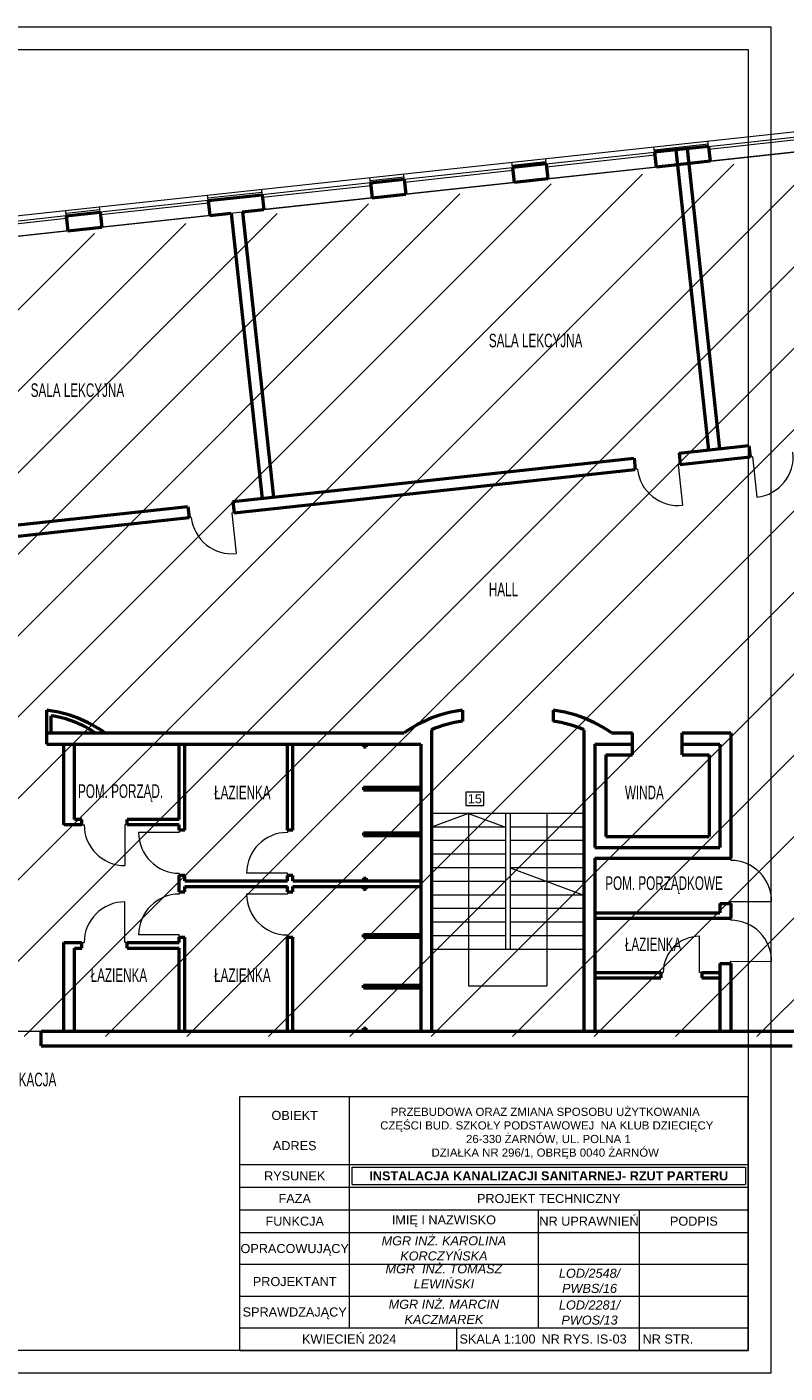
# Model space of a CAD drawing. Header units: millimetres. Extents: x 168402 to 202341, y 205146 to 229271.
# Tile 20 of 56: x 175147 to 176819, y 210276 to 213246. Entities that reach past the tile are written whole.
import ezdxf

# ---------------------------------------------------------------- set-up
doc = ezdxf.new("R2010")
doc.units = ezdxf.units.MM
doc.layers.get('0').update_dxf_attribs({"lineweight": 0})
for name, color, linetype, lineweight in [('linia - gruba - projektowana', 170, 'Continuous', 50), ('linia - kreskowanie', 9, 'Continuous', 5), ('LINIA CIENKA', 7, 'Continuous', 13), ('LINIA KRESKOWANIE', 9, 'Continuous', 5), ('OPISY', 251, 'Continuous', 9)]:
    doc.layers.add(name, color=color, linetype=linetype, lineweight=lineweight)
doc.styles.add('simplex', font='arial.ttf')
doc.styles.get("Standard").update_dxf_attribs({"font": 'ARIALN.TTF', "width": 0.75})
doc.linetypes.add('GRADZINOWANIE', pattern='A,0.00254,-2.54,[134,ltypeshp.shx,S=2.54,R=0,X=-2.54,Y=0],-5.08,[134,ltypeshp.shx,S=2.54,R=180,X=2.54,Y=0],-2.54', length=10.16254)

# ---------------------------------------------------------------- blocks, each defined once
blk = doc.blocks.new('G$C2A3AD980')
at = {"layer": 'linia - kreskowanie'}
h = blk.add_hatch(dxfattribs=at)
h.set_pattern_fill('ANSI31', color=252, scale=40)
h.set_pattern_definition([(45, (-137908.59, -188419.79), (-89.80256, 89.80256), [])])
h.paths.add_polyline_path([(4304.4, 1502.9), (4311.5, 1528.8), (4535.2, 1553.1), (4434.7, 2480.6), (1507.4, 2163.5), (1575.5, 1534.2), (1712.2, 1549), (1712.2, 1321.5), (1712.2, 1120.9), (1822, 1120.9), (1822, 462.9), (4539.8, 462.9), (4539.8, 1095.9), (4304.9, 1095.9)])
at = {"layer": 'linia - gruba - projektowana', "color": 252}
for p, q in [((3447.3, 2419), (3400.1, 2413.9)), ((3400.1, 2413.9), (3403.6, 2381)), ((3519.4, 2426.8), (3447.3, 2419)), ((3447.3, 2419), (3519, 1756.9)), ((3472.1, 2421.7), (3543.9, 1759.6)), ((3519.4, 2426.8), (3522.9, 2393.9)), ((3161.5, 2388.1), (3086.9, 2380)), ((3086.9, 2380.1), (3090.5, 2347.1)), ((3161.5, 2388.1), (3165, 2355.2)), ((3522.9, 2393.9), (3403.6, 2381)), ((2773.7, 2346), (2848.3, 2354.1)), ((2848.3, 2354.1), (2851.9, 2321.2)), ((3165, 2355.2), (3090.5, 2347.1)), ((2415.8, 2307.2), (2535.1, 2320.1)), ((2535.1, 2320.1), (2538.7, 2287.3)), ((2773.7, 2346), (2777.3, 2313.2)), ((2777.3, 2313.2), (2851.9, 2321.2)), ((2415.8, 2307.2), (2419.4, 2274.4)), ((2491.5, 2282.2), (2538.7, 2287.3)), ((2102.7, 2273.3), (2177.2, 2281.4)), ((2102.7, 2273.3), (2106.2, 2240.5)), ((2177.2, 2281.4), (2180.8, 2248.6)), ((2419.4, 2274.4), (2466.6, 2279.5)), ((2466.6, 2279.5), (2534.8, 1650.2)), ((2491.5, 2282.2), (2559.6, 1652.9)), ((2106.2, 2240.5), (2180.8, 2248.6)), ((3454.4, 1749.8), (3608.5, 1766.5)), ((3608.5, 1766.5), (3611.2, 1741.6)), ((2470.1, 1643.2), (3355, 1739)), ((3355, 1739), (3357.7, 1714.2)), ((3454.4, 1749.8), (3457.1, 1725)), ((3457.1, 1725), (3611.2, 1741.6)), ((2472.8, 1618.3), (3357.7, 1714.2)), ((2470.1, 1643.2), (2472.8, 1618.3)), ((1461.5, 1534), (2370.7, 1632.4)), ((1464.2, 1509.1), (2373.4, 1607.6)), ((2370.7, 1632.4), (2373.4, 1607.6)), ((2059.5, 1108), (2059.5, 1183)), ((2069.5, 1133), (2069.5, 1170.7)), ((2976.5, 1183), (2976.5, 1158.8)), ((3176.5, 1183), (3176.5, 1158.8)), ((2059.5, 1133), (2848, 1133)), ((2069.5, 1133), (2180, 1133)), ((2908.5, 1139.4), (2908.5, 475)), ((3244.5, 1139.4), (3244.5, 475)), ((3305, 1133), (3351.5, 1133)), ((3351.5, 1084), (3351.5, 1133)), ((3461.5, 1133), (3568.5, 1133)), ((3461.5, 1084), (3461.5, 1133)), ((3568.5, 1133), (3568.5, 856)), ((2059.5, 1108), (2884.5, 1108)), ((2097, 930), (2097, 1108)), ((2121, 942), (2121, 1108)), ((2352, 942), (2352, 1108)), ((2364, 918), (2364, 1108)), ((2590.5, 918), (2590.5, 1108)), ((2602.5, 918), (2602.5, 1108)), ((2758.5, 1108), (2758.5, 1102)), ((2758.5, 1102), (2764.5, 1102)), ((2764.5, 1108), (2764.5, 1102)), ((2884.5, 1108), (2884.5, 475)), ((3268.5, 1108), (3351.5, 1108)), ((3268.5, 1108), (3268.5, 880)), ((3461.5, 1108), (3544.5, 1108)), ((3544.5, 1108), (3544.5, 880)), ((3292.5, 1084), (3351.5, 1084)), ((3292.5, 1084), (3292.5, 904)), ((3461.5, 1084), (3520.5, 1084)), ((3520.5, 1084), (3520.5, 904)), ((2758.5, 1013), (2884.5, 1013)), ((2758.5, 1013), (2758.5, 1007)), ((2764.5, 1013), (2764.5, 1007)), ((2758.5, 1007), (2884.5, 1007)), ((2109, 930), (2097, 930)), ((2137, 930), (2109, 930)), ((2137, 942), (2121, 942)), ((2137, 930), (2137, 942)), ((2237, 930), (2237, 942)), ((2352, 942), (2237, 942)), ((2352, 930), (2237, 930)), ((2352, 918), (2352, 930)), ((2364, 918), (2352, 918)), ((2602.5, 918), (2590.5, 918)), ((2758.5, 912), (2758.5, 906)), ((2758.5, 912), (2884.5, 912)), ((2758.5, 906), (2884.5, 906)), ((2764.5, 912), (2764.5, 906)), ((3292.5, 904), (3520.5, 904)), ((3268.5, 880), (3544.5, 880)), ((3268.5, 856), (3568.5, 856)), ((3268.5, 856), (3268.5, 475)), ((2352, 782), (2352, 818)), ((2352, 782), (2352, 818)), ((2364, 818), (2352, 818)), ((2364, 806), (2364, 818)), ((2364, 806), (2364, 818)), ((2364, 806), (2590.5, 806)), ((2590.5, 806), (2590.5, 818)), ((2602.5, 818), (2590.5, 818)), ((2602.5, 806), (2602.5, 818)), ((2602.5, 806), (2884.5, 806)), ((2758.5, 812), (2758.5, 806)), ((2758.5, 812), (2764.5, 812)), ((2764.5, 812), (2764.5, 806)), ((2352, 782), (2364, 782)), ((2364, 782), (2364, 794)), ((2364, 782), (2364, 794)), ((2364, 794), (2590.5, 794)), ((2590.5, 782), (2590.5, 794)), ((2590.5, 782), (2602.5, 782)), ((2602.5, 782), (2602.5, 794)), ((2602.5, 794), (2884.5, 794)), ((2758.5, 788), (2758.5, 794)), ((2758.5, 788), (2764.5, 788)), ((2764.5, 788), (2764.5, 794)), ((3544.5, 756), (3568.5, 756)), ((3544.5, 756), (3544.5, 736)), ((3568.5, 756), (3568.5, 724)), ((3268.5, 736), (3544.5, 736)), ((3268.5, 724), (3568.5, 724)), ((2758.5, 682), (2758.5, 688)), ((2758.5, 688), (2884.5, 688)), ((2764.5, 682), (2764.5, 688)), ((2097, 475), (2097, 670)), ((2097, 670), (2109, 670)), ((2097, 670), (2137, 670)), ((2109, 670), (2137, 670)), ((2121, 475), (2121, 658)), ((2121, 658), (2137, 658)), ((2137, 658), (2137, 670)), ((2237, 658), (2237, 670)), ((2237, 670), (2347.9, 670)), ((2237, 670), (2352, 670)), ((2237, 658), (2352, 658)), ((2352, 682), (2364, 682)), ((2352, 670), (2352, 682)), ((2352, 670), (2352, 682)), ((2352, 475), (2352, 658)), ((2352, 475), (2352, 658)), ((2364, 475), (2364, 682)), ((2364, 475), (2364, 682)), ((2590.5, 475), (2590.5, 682)), ((2590.5, 682), (2602.5, 682)), ((2602.5, 475), (2602.5, 682)), ((2758.5, 682), (2884.5, 682)), ((3544.5, 624), (3544.5, 475)), ((3544.5, 624), (3568.5, 624)), ((3568.5, 624), (3568.5, 475)), ((3268.5, 604), (3414.5, 604)), ((3414.5, 604), (3414.5, 592)), ((3504.5, 604), (3504.5, 592)), ((3504.5, 604), (3544.5, 604)), ((2758.5, 576), (2884.5, 576)), ((2758.5, 570), (2758.5, 576)), ((2758.5, 570), (2884.5, 570)), ((2764.5, 570), (2764.5, 576)), ((3268.5, 592), (3414.5, 592)), ((3504.5, 592), (3544.5, 592)), ((2758.5, 481), (2764.5, 481)), ((2758.5, 475), (2758.5, 481)), ((2764.5, 475), (2764.5, 481)), ((2047, 475), (3854.5, 475)), ((2047, 442), (2047, 475)), ((2047, 442), (3704.2, 442))]:
    blk.add_line(p, q, dxfattribs=at)
for centre, radius, start, end in [((2020, 891.3), 294.4, 55.1955, 82.282), ((2037.1, 945.6), 227.4, 55.4774, 81.7996), ((3016, 891.3), 294.4, 97.718, 124.8045), ((3016, 891.3), 270.4, 98.4078, 113.4343), ((3137, 891.3), 294.4, 55.1955, 82.282), ((3137, 891.3), 270.4, 66.5657, 81.5922)]:
    blk.add_arc(centre, radius, start, end, dxfattribs=at)
at = {"layer": 'LINIA CIENKA', "color": 252}
for p, q in [((1500.6, 2220.1), (4475, 2542.3)), ((3519.4, 2426.7), (3518.1, 2438.8)), ((3519.4, 2426.7), (3758, 2452.7)), ((3520, 2420.8), (3758.6, 2446.7)), ((3161.5, 2387.9), (3400.1, 2413.8)), ((3162.1, 2381.9), (3400.7, 2407.9)), ((3400.1, 2413.9), (3398.8, 2425.9)), ((3761.5, 2419.8), (3522.9, 2393.9)), ((2848.3, 2354.1), (3086.9, 2380)), ((3086.9, 2380), (3085.6, 2392)), ((3161.5, 2388.1), (3160.2, 2400.1)), ((3403.6, 2380.9), (3165, 2355.1)), ((2773.7, 2346), (2772.4, 2358)), ((2848.3, 2354.1), (2847, 2366.1)), ((2849, 2348.1), (3087.5, 2374)), ((3090.5, 2347.1), (2851.9, 2321.2)), ((2415.8, 2307.2), (2414.5, 2319.2)), ((2535.1, 2320.1), (2533.8, 2332.2)), ((2773.7, 2346), (2535.1, 2320.1)), ((2774.4, 2340), (2535.8, 2314.2)), ((2177.2, 2281.4), (2175.9, 2293.4)), ((2415.8, 2307.2), (2177.2, 2281.4)), ((2416.5, 2301.2), (2177.9, 2275.4)), ((2777.3, 2313.2), (2538.7, 2287.3)), ((2102.7, 2273.3), (1864.1, 2247.4)), ((2103.3, 2267.3), (1864.7, 2241.5)), ((2102.7, 2273.3), (2101.4, 2285.3)), ((2419.4, 2274.4), (2180.8, 2248.6)), ((2106.2, 2240.5), (1867.6, 2214.6)), ((3457.1, 1725), (3452.1, 1724.4)), ((3456.2, 1724.9), (3452.1, 1724.4)), ((3452.1, 1724.4), (3461.8, 1634.9)), ((3457.9, 1725), (3453, 1724.5)), ((3457.1, 1725), (3453, 1724.5)), ((3611.2, 1741.6), (3616.2, 1742.2)), ((3612, 1741.7), (3616.2, 1742.2)), ((3616.2, 1742.2), (3625.8, 1652.7)), ((3362.6, 1714.7), (3357.7, 1714.2)), ((2378.4, 1608.1), (2373.4, 1607.6)), ((2472.8, 1618.3), (2467.9, 1617.8)), ((2472, 1618.3), (2467.9, 1617.8)), ((2467.9, 1617.8), (2477.6, 1528.3)), ((3244.5, 955), (2908.5, 955)), ((3071.5, 955), (2908.5, 955)), ((2990, 955), (2908.5, 925)), ((2990, 955), (2990, 655)), ((2990, 955), (3071.5, 925)), ((3071.5, 955), (3071.5, 655)), ((3081.5, 955), (3081.5, 655)), ((3244.5, 955), (3081.5, 955)), ((3163, 955), (3163, 575)), ((2137, 930), (2142, 930)), ((2237, 930), (2232, 930)), ((2232, 930), (2232, 840)), ((3071.5, 925), (2908.5, 925)), ((3244.5, 925), (3081.5, 925)), ((2352, 913), (2262, 913)), ((2352, 918), (2352, 913)), ((2590.5, 918), (2590.5, 913)), ((3071.5, 895), (2908.5, 895)), ((3244.5, 895), (3081.5, 895)), ((3071.5, 865), (2908.5, 865)), ((3244.5, 865), (3081.5, 865)), ((3071.5, 835), (2908.5, 835)), ((3244.5, 835), (3081.5, 835)), ((3081.5, 835), (3244.5, 775)), ((3568.5, 856), (3568.5, 851)), ((2352, 818), (2352, 823)), ((2590.5, 823), (2500.5, 823)), ((2590.5, 818), (2590.5, 823)), ((3071.5, 805), (2908.5, 805)), ((3244.5, 805), (3081.5, 805)), ((2352, 782), (2352, 777)), ((2590.5, 777), (2500.5, 777)), ((2590.5, 782), (2590.5, 777)), ((3071.5, 775), (2908.5, 775)), ((3244.5, 775), (3081.5, 775)), ((2232, 670), (2232, 760)), ((3071.5, 745), (2908.5, 745)), ((3244.5, 745), (3081.5, 745)), ((3568.5, 756), (3568.5, 761)), ((3568.5, 761), (3658.5, 760.6)), ((3071.5, 715), (2908.5, 715)), ((3244.5, 715), (3081.5, 715)), ((3568.5, 724), (3568.5, 719)), ((2352, 687), (2262, 687)), ((2352, 682), (2352, 687)), ((2590.5, 682), (2590.5, 687)), ((3071.5, 685), (2908.5, 685)), ((3244.5, 685), (3081.5, 685)), ((3499.5, 604), (3499.5, 684)), ((2137, 670), (2142, 670)), ((2237, 670), (2232, 670)), ((3244.5, 655), (2908.5, 655)), ((2990, 655), (2990, 575)), ((3568.5, 624), (3568.5, 629)), ((3568.5, 629), (3658.5, 628.6)), ((3414.5, 604), (3419.5, 604)), ((3504.5, 604), (3499.5, 604)), ((2990, 575), (3163, 575))]:
    blk.add_line(p, q, dxfattribs=at)
blk.add_lwpolyline([(4447.5, 2493.5), (1513.2, 2175.7), (1581.4, 1546.3), (1718.1, 1561.1), (1718, 1333.6), (1718, 1333.6), (1718, 1133), (1827.5, 1133), (1827.5, 475), (4545.6, 475), (4545.6, 1108), (4310.7, 1108), (4310.6, 1231.2)], dxfattribs=at)
for centre, radius, start, end in [((3616.2, 1742.2), 90, 276.182, 6.182), ((3452.1, 1724.4), 90, 186.182, 276.182), ((2467.9, 1617.8), 90, 186.182, 276.182), ((2232, 930), 90, 180, 270), ((2352, 913), 90, 180, 270), ((2590.5, 823), 90, 90, 180), ((3568.1, 761), 90.4, 359.7319, 89.7332), ((2352, 687), 90, 90, 180), ((2590.5, 777), 90, 180, 270), ((2232, 670), 90, 90, 180), ((3568.1, 629), 90.4, 359.7319, 89.7332), ((3499.5, 604), 80, 90, 180)]:
    blk.add_arc(centre, radius, start, end, dxfattribs=at)
at = {"layer": 'LINIA KRESKOWANIE', "color": 252, "linetype": 'GRADZINOWANIE', "ltscale": 0.6}
for p, q in [((3399.5, 2419.3), (3518.8, 2432.2)), ((3086.3, 2385.5), (3160.8, 2393.6)), ((2773.1, 2351.7), (2847.7, 2359.8)), ((2415.2, 2313.1), (2534.5, 2325.9)), ((2102, 2279.3), (2176.5, 2287.3))]:
    blk.add_line(p, q, dxfattribs=at)
at = {"layer": 'OPISY', "color": 252}
blk.add_lwpolyline([(2983.9, 1002.2), (2983.9, 972.2), (3023.9, 972.2), (3023.9, 1002.2)], close=True, dxfattribs=at)
at = {"layer": 'OPISY', "color": 252, "attachment_point": 1}
for s, insert, char_height, width in [('\\pxi-3,l4,t4;SALA LEKCYJNA', (3004.8, 2013.4), 30, 237.09), ('\\pxi-3,l4,t4;SALA LEKCYJNA', (1994.1, 1903.9), 30, 237.09), ('\\pxi-3,l4,t4;HALL ', (3004.8, 1464.3), 30, 385.256), ('\\pxi-3,l4,t4;proj. ściana  REI 120', (1741.9, 1446.7), 20, 345.782), ('\\pxi-3,l4,t4;POM. PORZĄD.', (2098.6, 1019.2), 30, 345.782), ('\\pxi-3,l4,t4;ŁAZIENKA', (2398.8, 1016.2), 30, 237.09), ('\\pxi-3,l4,t4;WINDA', (3304.9, 1016.2), 30, 237.09), ('\\pxi-3,l4,t4;POM. PORZĄDKOWE', (3261.6, 816.2), 30, 345.782), ('\\pxi-3,l4,t4;ŁAZIENKA', (3304.9, 681.2), 30, 237.09), ('\\pxi-3,l4,t4;ŁAZIENKA', (2126.4, 613.2), 30, 237.09), ('\\pxi-3,l4,t4;ŁAZIENKA', (2398.8, 613.2), 30, 237.09), ('\\pxi-3,l4,t4;KOMUNIKACJA', (1864.6, 383), 30, 385.256)]:
    blk.add_mtext(s, dxfattribs=dict(at, insert=insert, char_height=char_height, width=width))
at = {"layer": 'OPISY', "color": 252, "insert": (3003.9, 987.2), "char_height": 20, "width": 40, "attachment_point": 5, "style": 'simplex'}
blk.add_mtext('15', dxfattribs=at)

msp = doc.modelspace()

# ---------------------------------------------------------------- linework, layer by layer
at = {"color": 0}
for points in [[(172587.5, 213246.5), (176787.5, 213246.5), (176787.5, 210276.5), (172587.5, 210276.5)], [(172687.5, 213196.5), (176737.5, 213196.5), (176737.5, 210326.5), (172687.5, 210326.5)]]:
    msp.add_lwpolyline(points, close=True, dxfattribs=at)
at = {"layer": 'LINIA CIENKA', "color": 0}
for p, q in [((175616.5, 210516.5), (176737.5, 210516.5)), ((175616.5, 210446.5), (176737.5, 210446.5)), ((175857.8, 210446.5), (176737.5, 210446.5)), ((175616.5, 210376.5), (176737.5, 210376.5)), ((176094.4, 210376.5), (176094.4, 210326.5)), ((175616.5, 210326.5), (176737.5, 210326.5))]:
    msp.add_line(p, q, dxfattribs=at)

# ---------------------------------------------------------------- texts
at = {"layer": 'OPISY', "color": 0, "char_height": 20, "style": 'simplex'}
for s, insert, width, attachment_point in [('\\pxqc;{\\fArial|b0|i1|c238|p34;MGR  INŻ. TOMASZ\\PLEWIŃSKI}', (175857.8, 210516.5), 417.04, 1), ('\\pxqc;PROJEKTANT', (175737.2, 210478.3), 241.342, 5), ('\\pxqc;{\\fArial|b0|i1|c238|p34;LOD/2548/\\PPWBS/16}', (176387.6, 210479.9), 223.13, 5), ('\\pxqc;{\\fArial|b0|i1|c238|p34;MGR INŻ. MARCIN\\PKACZMAREK}', (176066.3, 210411.5), 417.04, 5), ('\\pxqc;{\\fArial|b0|i1|c238|p34;LOD/2281/\\PPWOS/13}', (176387.6, 210409.9), 223.13, 5), ('\\pxqc;SPRAWDZAJĄCY', (175737.2, 210408.3), 241.342, 5), ('\\pxqc;KWIECIEŃ 2024', (175857.3, 210351.5), 236.581, 5), ('\\pxqc;SKALA 1:100 ', (176184.6, 210351.5), 180.459, 5), ('\\pxql;NR RYS. IS-03', (176281.6, 210351.5), 216.435, 4), ('\\pxql;NR STR.', (176504.7, 210351.5), 232.78, 4)]:
    msp.add_mtext(s, dxfattribs=dict(at, insert=insert, width=width, attachment_point=attachment_point))

# ---------------------------------------------------------------- next in the draw order: block references
at = {"ltscale": 4}
msp.add_blockref('G$C2A3AD980', (173130.7, 210556.2), dxfattribs=at)

# ---------------------------------------------------------------- next in the draw order: linework, layer by layer
at = {"layer": 'LINIA CIENKA', "color": 0}
for p, q in [((175616.5, 210326.5), (175616.5, 210886.5)), ((175616.5, 210886.5), (176737.5, 210886.5)), ((175857.8, 210376.5), (175857.8, 210886.5)), ((176737.5, 210326.5), (176737.5, 210886.5)), ((175616.5, 210736.5), (176737.5, 210736.5)), ((175616.5, 210736.5), (176737.5, 210736.5)), ((175863.8, 210692.5), (175863.8, 210730.5)), ((175863.8, 210730.5), (176731.5, 210730.5)), ((176731.5, 210730.5), (176731.5, 210692.5)), ((175863.8, 210692.5), (176731.5, 210692.5)), ((175616.5, 210686.5), (176737.5, 210686.5)), ((175616.5, 210636.5), (176737.5, 210636.5)), ((176274.9, 210376.5), (176274.9, 210636.5)), ((176498, 210326.5), (176498, 210636.5)), ((175616.5, 210586.5), (176737.5, 210586.5))]:
    msp.add_line(p, q, dxfattribs=at)

# ---------------------------------------------------------------- next in the draw order: texts
at = {"layer": 'OPISY', "color": 0, "attachment_point": 5, "style": 'simplex'}
for s, insert, char_height, width in [('\\pxqc;OBIEKT\\P\\PADRES', (175737.2, 210811.5), 20, 241.342), ('\\A1;PRZEBUDOWA ORAZ ZMIANA SPOSOBU UŻYTKOWANIA\\P CZĘŚCI BUD. SZKOŁY PODSTAWOWEJ  NA KLUB DZIECIĘCY  \\P  26-330 ŻARNÓW, UL. POLNA 1\\PDZIAŁKA NR 296/1, OBRĘB 0040 ŻARNÓW', (176289.8, 210805.2), 18, 879.644), ('\\pxqc;RYSUNEK', (175737.2, 210711.5), 20, 241.342), ('{\\fArial|b1|i0|c238|p34;INSTALACJA KANALIZACJI SANITARNEJ- RZUT PARTERU}', (176297.6, 210711.5), 20, 867.644), ('\\pxqc;FAZA', (175737.2, 210661.5), 20, 241.342), ('\\pxqc;PROJEKT TECHNICZNY', (176297.6, 210661.5), 20, 867.644), ('\\pxqc;FUNKCJA', (175737.2, 210611.5), 20, 241.342), ('\\pxqc;IMIĘ I NAZWISKO', (176066.3, 210611.5), 20, 417.04), ('\\pxqc;NR UPRAWNIEŃ', (176386.4, 210611.5), 20, 223.13), ('\\pxqc;PODPIS', (176617.7, 210611.5), 20, 239.474), ('\\pxqc;{\\fArial|b0|i1|c238|p34;MGR INŻ. KAROLINA KORCZYŃSKA}', (176066.3, 210551.5), 20, 417.04), ('\\pxqc;OPRACOWUJĄCY', (175737.2, 210548.3), 20, 241.342)]:
    msp.add_mtext(s, dxfattribs=dict(at, insert=insert, char_height=char_height, width=width))

doc.saveas('drawing.dxf')
